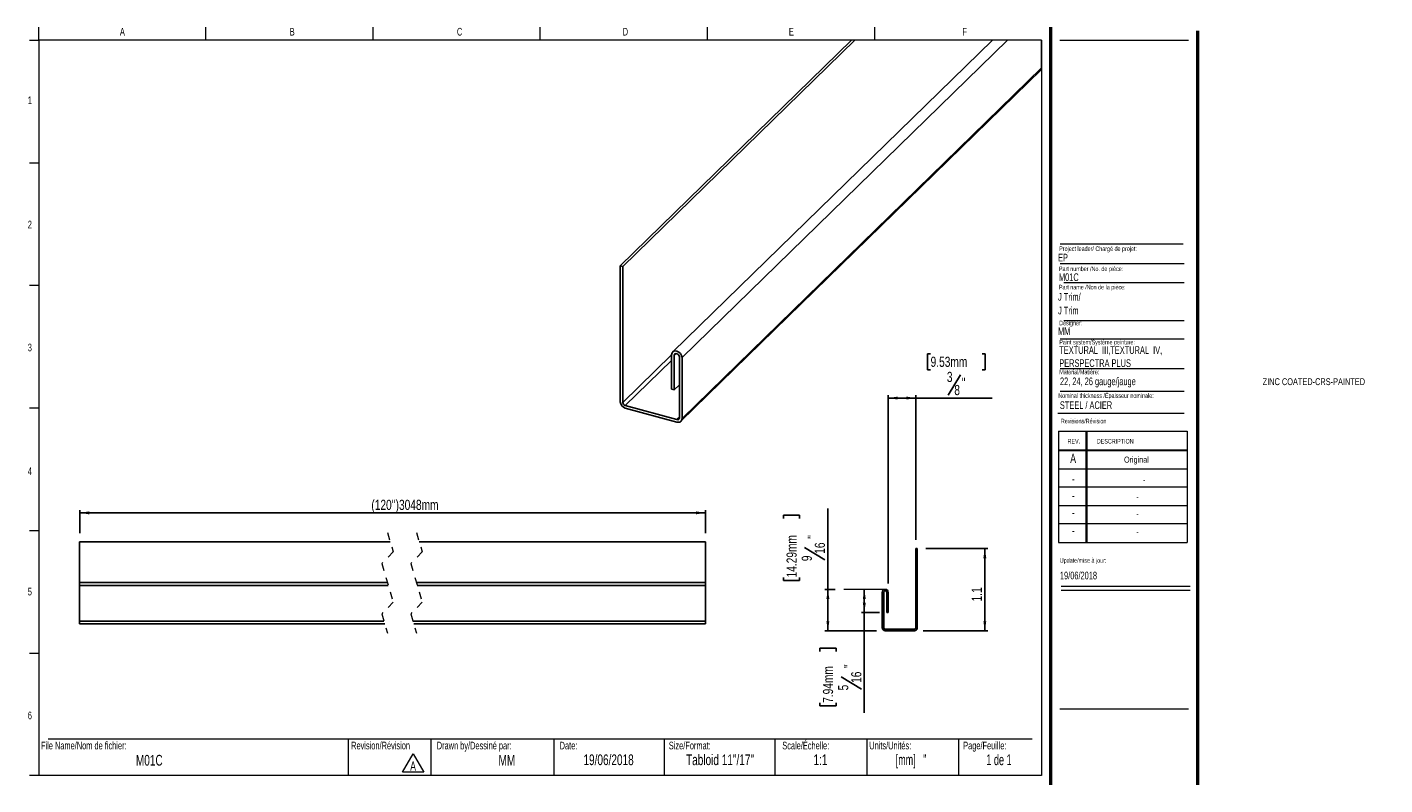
# Model space of a CAD drawing. Header units: inches. Extents: x 0.5 to 18.9, y 0.4 to 10.7.
import ezdxf

# ---------------------------------------------------------------- set-up
doc = ezdxf.new("R2010")
doc.units = ezdxf.units.IN
doc.header["$MEASUREMENT"] = 0
doc.linetypes.add('HIDDEN', pattern=[0.075, 0.05, -0.025])
doc.layers.add('FORMAT', color=7, linetype='Continuous')
doc.styles.add('SLDTEXTSTYLE0', font='TXT', dxfattribs={"width": 0.7})
doc.styles.add('SLDTEXTSTYLE1', font='TXT', dxfattribs={"width": 0.633333})
doc.styles.add('SLDTEXTSTYLE2', font='TXT', dxfattribs={"width": 0.625})
doc.styles.add('SLDTEXTSTYLE3', font='TXT', dxfattribs={"width": 0.75})
doc.dimstyles.new('SLDDIMSTYLE0', dxfattribs={"dimtxt": 0.137795, "dimasz": 0.13, "dimexe": 0, "dimexo": 0.0625, "dimgap": 0.034449, "dimtad": 1, "dimdec": 6, "dimrnd": 1e-09, "dimzin": 12, "dimdsep": 46, "dimlunit": 5, "dimtxsty": 'SLDTEXTSTYLE3', "dimsah": 1, "dimcen": 0.09, "dimadec": 0, "dimazin": 3, "dimtfac": 1, "dimtdec": 1, "dimtofl": 0, "dimtmove": 0, "dimatfit": 3, "dimfxl": 1, "dimfrac": 2, "dimtolj": 1, "dimtzin": 12, "dimarcsym": 0})
doc.dimstyles.new('SLDDIMSTYLE1', dxfattribs={"dimtxt": 0.137795, "dimasz": 0.13, "dimexe": 0, "dimexo": 0.0625, "dimgap": 0.034449, "dimtad": 1, "dimdec": 1, "dimrnd": 1e-09, "dimzin": 12, "dimdsep": 46, "dimlunit": 5, "dimtxsty": 'SLDTEXTSTYLE3', "dimsah": 1, "dimcen": 0.09, "dimadec": 0, "dimazin": 3, "dimtfac": 1, "dimtdec": 1, "dimtofl": 0, "dimtmove": 0, "dimatfit": 3, "dimfxl": 1, "dimfrac": 2, "dimtolj": 1, "dimtzin": 12, "dimarcsym": 0})
doc.dimstyles.new('SLDDIMSTYLE2', dxfattribs={"dimtxt": 0.137795, "dimasz": 0.13, "dimexe": 0, "dimexo": 0.0625, "dimgap": 0.034449, "dimtad": 1, "dimdec": 1, "dimrnd": 1e-09, "dimzin": 12, "dimdsep": 46, "dimlunit": 5, "dimtxsty": 'SLDTEXTSTYLE3', "dimsah": 1, "dimcen": 0.09, "dimadec": 0, "dimazin": 3, "dimtfac": 1, "dimtdec": 1, "dimtofl": 0, "dimtmove": 0, "dimatfit": 3, "dimfxl": 1, "dimfrac": 2, "dimtolj": 1, "dimtzin": 12, "dimarcsym": 0})

# ---------------------------------------------------------------- blocks, each defined once
blk = doc.blocks.new('SW_NOTE_0')
at = {"color": 0, "linetype": 'Continuous', "lineweight": 0}
for p, q in [((-0.096, 0.015), (0.049, 0.266)), ((0.049, 0.266), (0.194, 0.015)), ((0.194, 0.015), (-0.096, 0.015))]:
    blk.add_line(p, q, dxfattribs=at)
at = {"color": 0, "linetype": 'Continuous', "lineweight": 0, "insert": (0.049, 0.161), "char_height": 0.125, "attachment_point": 2, "style": 'SLDTEXTSTYLE0'}
blk.add_mtext('A', dxfattribs=at)
blk = doc.blocks.new('SW_NOTE_1')
at = {"layer": 'FORMAT', "color": 0, "char_height": 0.10417, "attachment_point": 1, "style": 'SLDTEXTSTYLE0'}
for s, insert in [('TEXTURAL  III,TEXTURAL  IV,', (0, 0.134)), ('PERSPECTRA PLUS', (0, -0.044))]:
    blk.add_mtext(s, dxfattribs=dict(at, insert=insert))
blk = doc.blocks.new('_D')
at = {"layer": 'FORMAT'}
for p, q in [((11.349, 3.049), (11.349, 4.15)), ((10.746, 4.015), (10.746, 4.057)), ((10.746, 4.057), (10.964, 4.057)), ((10.964, 4.057), (10.964, 4.015)), ((11.033, 3.617), (11.308, 3.452)), ((10.746, 3.212), (10.746, 3.17)), ((10.746, 3.17), (10.964, 3.17)), ((10.964, 3.17), (10.964, 3.212)), ((11.448, 3.049), (11.309, 3.049)), ((11.349, 3.049), (11.349, 2.487)), ((12.01, 2.487), (11.309, 2.487))]:
    blk.add_line(p, q, dxfattribs=at)
for points in [[(11.349, 3.049), (11.329, 2.919), (11.369, 2.919)], [(11.349, 2.487), (11.369, 2.617), (11.329, 2.617)]]:
    blk.add_solid(points, dxfattribs=at)
at = {"layer": 'FORMAT', "attachment_point": 1, "rotation": 90, "style": 'SLDTEXTSTYLE3'}
for s, insert, char_height in [('14.29mm', (10.787, 3.212), 0.1378), ('"', (11.073, 3.738), 0.138), ('16', (11.171, 3.534), 0.1378), ('9', (10.993, 3.433), 0.138)]:
    blk.add_mtext(s, dxfattribs=dict(at, insert=insert, char_height=char_height))
blk = doc.blocks.new('_D_1')
at = {"layer": 'FORMAT'}
for p, q in [((11.844, 2.737), (11.844, 3.049)), ((12.051, 2.737), (11.805, 2.737)), ((11.844, 2.737), (11.844, 1.372)), ((11.241, 2.207), (11.241, 2.249)), ((11.241, 2.249), (11.46, 2.249)), ((11.46, 2.249), (11.46, 2.207)), ((11.528, 1.86), (11.804, 1.695)), ((11.241, 1.507), (11.241, 1.465)), ((11.46, 1.465), (11.46, 1.507)), ((11.241, 1.465), (11.46, 1.465))]:
    blk.add_line(p, q, dxfattribs=at)
for points in [[(11.844, 3.049), (11.824, 2.919), (11.864, 2.919)], [(11.844, 2.737), (11.864, 2.867), (11.824, 2.867)]]:
    blk.add_solid(points, dxfattribs=at)
at = {"layer": 'FORMAT', "attachment_point": 1, "rotation": 90, "style": 'SLDTEXTSTYLE3'}
for s, insert, char_height in [('7.94mm', (11.282, 1.507), 0.1378), ('"', (11.569, 1.981), 0.138), ('16', (11.666, 1.778), 0.1378), ('5', (11.488, 1.676), 0.138)]:
    blk.add_mtext(s, dxfattribs=dict(at, insert=insert, char_height=char_height))
blk = doc.blocks.new('_D_2')
at = {"layer": 'FORMAT'}
for p, q in [((12.682, 3.604), (13.521, 3.604)), ((13.482, 3.604), (13.482, 2.487)), ((12.643, 2.487), (13.521, 2.487))]:
    blk.add_line(p, q, dxfattribs=at)
for points in [[(13.482, 3.604), (13.462, 3.474), (13.502, 3.474)], [(13.482, 2.487), (13.502, 2.617), (13.462, 2.617)]]:
    blk.add_solid(points, dxfattribs=at)
at = {"layer": 'FORMAT', "insert": (13.304, 2.886), "char_height": 0.1378, "attachment_point": 1, "rotation": 90, "style": 'SLDTEXTSTYLE3'}
blk.add_mtext('1.1', dxfattribs=at)
blk = doc.blocks.new('_D_3')
at = {"layer": 'FORMAT'}
for p, q in [((12.745, 6.254), (12.703, 6.254)), ((12.703, 6.254), (12.703, 6.036)), ((13.446, 6.254), (13.488, 6.254)), ((13.488, 6.254), (13.488, 6.036)), ((12.703, 6.036), (12.745, 6.036)), ((13.15, 5.967), (12.985, 5.692)), ((13.488, 6.036), (13.446, 6.036)), ((12.169, 3.128), (12.169, 5.691)), ((12.544, 5.651), (12.169, 5.651)), ((12.544, 3.722), (12.544, 5.691)), ((12.544, 5.651), (13.581, 5.651))]:
    blk.add_line(p, q, dxfattribs=at)
for points in [[(12.169, 5.651), (12.299, 5.631), (12.299, 5.671)], [(12.544, 5.651), (12.414, 5.671), (12.414, 5.631)]]:
    blk.add_solid(points, dxfattribs=at)
at = {"layer": 'FORMAT', "attachment_point": 1, "style": 'SLDTEXTSTYLE3'}
for s, insert, char_height in [('9.53mm', (12.745, 6.213), 0.1378), ('3', (12.966, 6.007), 0.138), ('"', (13.169, 5.926), 0.138), ('8', (13.067, 5.829), 0.138)]:
    blk.add_mtext(s, dxfattribs=dict(at, insert=insert, char_height=char_height))
blk = doc.blocks.new('_D_4')
at = {"layer": 'FORMAT'}
for p, q in [((1.181, 3.814), (1.181, 4.129)), ((1.181, 4.09), (9.687, 4.09)), ((9.687, 3.814), (9.687, 4.129))]:
    blk.add_line(p, q, dxfattribs=at)
for points in [[(1.181, 4.09), (1.311, 4.07), (1.311, 4.11)], [(9.687, 4.09), (9.557, 4.11), (9.557, 4.07)]]:
    blk.add_solid(points, dxfattribs=at)
at = {"layer": 'FORMAT', "insert": (5.145, 4.268), "char_height": 0.1378, "attachment_point": 1, "style": 'SLDTEXTSTYLE3'}
blk.add_mtext("(120'')3048mm", dxfattribs=at)

msp = doc.modelspace()

# ---------------------------------------------------------------- linework, layer by layer
at = {"color": 7, "linetype": 'Continuous', "lineweight": 18}
for p, q in [((0.6262516, 10.5170732), (0.6262516, 10.6939449)), ((2.8970849, 10.5170732), (2.8970849, 10.6939449)), ((5.1679183, 10.5170732), (5.1679183, 10.6939449)), ((7.4387516, 10.5170732), (7.4387516, 10.6939449)), ((9.7095849, 10.6939449), (9.7095849, 10.5170732)), ((11.9804183, 10.6939449), (11.9804183, 10.5170732)), ((0.5012516, 10.5170732), (0.6262516, 10.5170732)), ((14.2512516, 10.5170732), (0.6262516, 10.5170732)), ((0.6262516, 10.5170732), (0.6262516, 0.5170732)), ((14.2512516, 10.5170732), (14.2512516, 0.5170732)), ((14.5012516, 10.5170732), (16.2512516, 10.5170732)), ((0.5012516, 8.8504065), (0.6262516, 8.8504065)), ((14.5052809, 7.4796461), (16.192868, 7.4796461)), ((14.5578273, 7.2228331), (16.192868, 7.2228331)), ((0.5012516, 7.1837398), (0.6262516, 7.1837398)), ((14.5578273, 6.7072972), (16.192868, 6.7072972)), ((14.5052809, 6.4574028), (16.192868, 6.4574028)), ((14.5052809, 6.0531641), (16.192868, 6.0531641)), ((14.5052809, 5.7453132), (16.192868, 5.7453132)), ((0.5012516, 5.5170732), (0.6262516, 5.5170732)), ((14.4754278, 5.446808), (16.192868, 5.446808)), ((14.4811999, 5.1987495), (16.2311999, 5.1987495)), ((14.4811999, 5.1987495), (14.4811999, 3.6887495)), ((14.8561999, 5.1987495), (14.8561999, 3.6887495)), ((14.8661999, 5.1987495), (14.8661999, 3.6887495)), ((16.2311999, 5.1987495), (16.2311999, 3.6887495)), ((14.4811999, 4.9487495), (16.2311999, 4.9487495)), ((14.4811999, 4.9387495), (16.2311999, 4.9387495)), ((14.4811999, 4.6887495), (16.2311999, 4.6887495)), ((16.2311999, 4.4387495), (14.4811999, 4.4387495)), ((14.4811999, 4.1887495), (16.2311999, 4.1887495)), ((16.2311999, 3.9387495), (14.4811999, 3.9387495)), ((0.5012516, 3.8504065), (0.6262516, 3.8504065)), ((14.4811999, 3.6887495), (16.2311999, 3.6887495)), ((14.5215385, 3.094666), (16.2715385, 3.094666)), ((14.5215385, 3.0386495), (16.2715385, 3.0386495)), ((0.5012516, 2.1837398), (0.6262516, 2.1837398)), ((0.7512516, 1.0170732), (14.1262516, 1.0170732)), ((4.8316802, 1.0170732), (4.8316802, 0.5170732)), ((5.9539324, 1.0170732), (5.9539324, 0.5170732)), ((7.6262516, 1.0170732), (7.6262516, 0.5170732)), ((9.1262516, 1.0170732), (9.1262516, 0.5170732)), ((10.6262516, 1.0170732), (10.6262516, 0.5170732)), ((11.8762516, 1.0170732), (11.8762516, 0.5170732)), ((13.1262516, 1.0170732), (13.1262516, 0.5170732)), ((0.6262516, 0.5170732), (0.5012516, 0.5170732)), ((14.2512516, 0.5170732), (0.6262516, 0.5170732))]:
    msp.add_line(p, q, dxfattribs=at)
at = {"color": 7, "linetype": 'Continuous', "lineweight": 50}
for p, q in [((14.3762516, 10.6939449), (14.3762516, 0.3920732)), ((16.3762516, 0.3920732), (16.3762516, 10.6420732))]:
    msp.add_line(p, q, dxfattribs=at)
at = {"color": 7, "linetype": 'Continuous', "lineweight": 25}
for p, q in [((8.5267814, 7.4484687), (11.6707458, 10.5170731)), ((8.562157, 7.4388522), (11.7159726, 10.5170731)), ((13.5841112, 10.5170731), (9.2403476, 6.2774275)), ((9.3669793, 6.2009482), (13.7890995, 10.5170731)), ((9.3523386, 5.3352799), (14.2512514, 10.1167692)), ((9.3669793, 5.3727018), (14.2512514, 10.1399024)), ((8.5267814, 7.4484687), (8.5267814, 5.6010486)), ((8.5267814, 7.4484687), (8.562157, 7.4388522)), ((8.562157, 7.4388522), (8.562157, 5.5914344)), ((9.2254723, 6.2394073), (9.2254723, 5.77225)), ((9.2608478, 6.2297931), (9.2608478, 5.7626358)), ((9.3316014, 5.3823159), (9.3316014, 6.2105624)), ((9.3669793, 5.3727018), (9.3669793, 6.2009482)), ((9.2608478, 5.7626358), (9.2254723, 5.77225)), ((9.2608478, 5.7626358), (9.3316014, 5.8316927)), ((8.5964203, 5.5489156), (9.2973404, 5.3584225)), ((8.5964203, 5.5146289), (9.2973404, 5.3241357)), ((1.1805559, 3.6962471), (5.4018718, 3.6962471)), ((1.1805559, 3.6962471), (1.1805559, 3.1417471)), ((5.7955706, 3.6962471), (9.686536, 3.6962471)), ((9.686536, 3.6962471), (9.686536, 3.1417471)), ((12.564034, 3.6039971), (12.544034, 3.6039971)), ((12.544034, 3.6039971), (12.544034, 2.5263672)), ((12.564034, 3.6039971), (12.564034, 2.5263672)), ((5.3632508, 3.1417471), (1.1805559, 3.1417471)), ((1.1805559, 3.1017471), (1.1805559, 3.1417471)), ((9.686536, 3.1417471), (5.756952, 3.1417471)), ((9.686536, 3.1017471), (9.686536, 3.1417471)), ((1.1805559, 2.6186172), (1.1805559, 3.1017471)), ((1.1805559, 3.1017471), (5.3752257, 3.1017471)), ((5.7689269, 3.1017471), (9.686536, 3.1017471)), ((9.686536, 2.6186172), (9.686536, 3.1017471)), ((12.089034, 2.5263672), (12.089034, 3.0094971)), ((12.109034, 2.5263672), (12.109034, 3.0094971)), ((12.149034, 3.0094971), (12.149034, 2.7369971)), ((12.169034, 3.0094971), (12.169034, 2.7369971)), ((1.1805559, 2.5792471), (1.1805559, 2.6186172)), ((1.1805559, 2.6186172), (5.3152386, 2.6186172)), ((5.7089397, 2.6186172), (9.686536, 2.6186172)), ((9.686536, 2.5792471), (9.686536, 2.6186172)), ((12.149034, 2.7369971), (12.169034, 2.7369971)), ((1.1805559, 2.5792471), (5.3270258, 2.5792471)), ((5.7207269, 2.5792471), (9.686536, 2.5792471)), ((12.5246639, 2.5069971), (12.1284041, 2.5069971)), ((12.5246639, 2.4869971), (12.1284041, 2.4869971))]:
    msp.add_line(p, q, dxfattribs=at)
at = {"color": 8, "linetype": 'Continuous', "lineweight": 25}
for p, q in [((8.562157, 5.5914344), (9.2254723, 6.2388488)), ((8.5964203, 5.5489156), (9.2254723, 6.1628904)), ((9.2608478, 6.2297931), (9.2874705, 6.2557774)), ((9.2973404, 5.3584225), (9.3316014, 5.3918621))]:
    msp.add_line(p, q, dxfattribs=at)
at = {"color": 7, "linetype": 'HIDDEN', "lineweight": 18}
for p, q in [((5.3644482, 3.8212471), (5.4431884, 3.5582372)), ((5.758149, 3.8212471), (5.8368892, 3.5582372)), ((5.4431884, 3.5582372), (5.2857081, 3.4007569)), ((5.8368892, 3.5582372), (5.6794089, 3.4007569)), ((5.2857081, 3.4007569), (5.4431884, 2.8747372)), ((5.6794089, 3.4007569), (5.8368892, 2.8747372)), ((5.4431884, 2.8747372), (5.2857081, 2.7172569)), ((5.8368892, 2.8747372), (5.6794089, 2.7172569)), ((5.2857081, 2.7172569), (5.3644482, 2.4542471)), ((5.6794089, 2.7172569), (5.758149, 2.4542471))]:
    msp.add_line(p, q, dxfattribs=at)
at = {"color": 7, "linetype": 'Continuous', "lineweight": 18, "flags": 128}
msp.add_lwpolyline([(14.2512514, 10.1167692), (14.2512514, 10.1399024), (14.2512514, 10.5170731), (13.7890995, 10.5170731), (13.5841112, 10.5170731), (11.7159726, 10.5170731), (11.6707458, 10.5170731)], dxfattribs=at)
at = {"color": 7, "linetype": 'Continuous', "lineweight": 25, "flags": 128}
for points in [[(9.3669793, 6.2009482), (9.3615938, 6.228655), (9.3462561, 6.2550687), (9.3233013, 6.2761721), (9.2962258, 6.2887501), (9.2691479, 6.2908902), (9.2461954, 6.2822639), (9.2308578, 6.2641854), (9.2254723, 6.2394073)], [(9.3316014, 6.2105624), (9.3289098, 6.2244169), (9.321241, 6.2376238), (9.3097635, 6.2481743), (9.2962258, 6.2544633), (9.282688, 6.2555334), (9.2712106, 6.2512202), (9.2635418, 6.242181), (9.2608478, 6.2297931)]]:
    msp.add_lwpolyline(points, dxfattribs=at)
at = {"color": 7, "linetype": 'Continuous', "lineweight": 25}
for centre, radius, start, end in [((8.6222486, 5.6067099), 0.0956348, 183.39376926, 254.33148073), ((8.6091323, 5.5942241), 0.047058, 183.39866862, 254.3277874), ((9.3064238, 5.381908), 0.0251809, 248.85544771, 0.9281787), ((9.315799, 5.3718785), 0.0511869, 248.86221049, 0.92151699), ((12.129034, 3.0094971), 0.04, 0, 180), ((12.129034, 3.0094971), 0.02, 0, 180), ((12.1284041, 2.5263672), 0.0393701, 180, 270), ((12.1284041, 2.5263672), 0.0193701, 180, 270), ((12.5246639, 2.5263672), 0.0393701, 270, 0), ((12.5246639, 2.5263672), 0.0193701, 270, 0)]:
    msp.add_arc(centre, radius, start, end, dxfattribs=at)
at = {"layer": 'FORMAT', "color": 250, "lineweight": 18, "true_color": 0x454545}
msp.add_line((14.5052809, 7.7477891), (16.1756542, 7.7477891), dxfattribs=at)
at = {"layer": 'FORMAT', "lineweight": 18}
for p, q in [((12.129034, 3.0494971), (11.5659366, 3.0494971)), ((14.5012516, 1.4265536), (16.2512516, 1.4265536))]:
    msp.add_line(p, q, dxfattribs=at)

# ---------------------------------------------------------------- block references
at = {"color": 7, "linetype": 'Continuous', "lineweight": 0}
msp.add_blockref('SW_NOTE_0', (5.6629239, 0.5500403), dxfattribs=at)
at = {"layer": 'FORMAT'}
msp.add_blockref('SW_NOTE_1', (14.4936793, 6.2219515), dxfattribs=at)

# ---------------------------------------------------------------- texts
at = {"color": 7, "linetype": 'Continuous', "lineweight": 0}
for s, insert, char_height, attachment_point, style in [('A', (1.7614258, 10.6839024), 0.1041667, 2, 'SLDTEXTSTYLE0'), ('B', (4.0695891, 10.6839024), 0.1041667, 2, 'SLDTEXTSTYLE0'), ('C', (6.3441318, 10.6839024), 0.1041667, 2, 'SLDTEXTSTYLE0'), ('D', (8.5974733, 10.6839024), 0.1041667, 2, 'SLDTEXTSTYLE0'), ('E', (10.8526565, 10.6839024), 0.1041667, 2, 'SLDTEXTSTYLE0'), ('F', (13.2074254, 10.6839024), 0.1041667, 2, 'SLDTEXTSTYLE0'), ('1', (0.5037246, 9.7518248), 0.1041667, 2, 'SLDTEXTSTYLE0'), ('2', (0.5037246, 8.0618626), 0.1041667, 2, 'SLDTEXTSTYLE0'), ('EP', (14.4770103, 7.6126145), 0.10416667, 1, 'SLDTEXTSTYLE0'), ('Project leader/ Chargé de projet:', (14.4927736, 7.7128037), 0.0625, 1, 'SLDTEXTSTYLE0'), ('Part number /No. de pièce:', (14.4892638, 7.4395042), 0.0625, 1, 'SLDTEXTSTYLE0'), ('M01C', (14.4892638, 7.3462932), 0.10416667, 1, 'SLDTEXTSTYLE0'), ('Designer:', (14.4927736, 6.7027068), 0.0625, 1, 'SLDTEXTSTYLE0'), ('MM', (14.4770103, 6.6115619), 0.10416667, 1, 'SLDTEXTSTYLE0'), ('3', (0.5037246, 6.3910002), 0.1041667, 2, 'SLDTEXTSTYLE0'), ('Paint system/Système peinture:', (14.4936793, 6.4423393), 0.0625, 1, 'SLDTEXTSTYLE0'), ('ZINC COATED-CRS-PAINTED', (17.2579034, 5.920721), 0.09375, 1, 'SLDTEXTSTYLE0'), ('Nominal thickness /Épaisseur nominale:', (14.4802784, 5.7152135), 0.0625, 1, 'SLDTEXTSTYLE0'), ('STEEL / ACIER', (14.5019361, 5.6065758), 0.104166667, 1, 'SLDTEXTSTYLE0'), ('Revisions/Révision', (14.5156012, 5.3694188), 0.0625, 1, 'SLDTEXTSTYLE0'), ('REV.', (14.6062312, 5.0951297), 0.0625, 1, 'SLDTEXTSTYLE0'), ('DESCRIPTION', (15.0041424, 5.0951297), 0.0625, 1, 'SLDTEXTSTYLE0'), ('A', (14.6820414, 4.8942809), 0.125, 2, 'SLDTEXTSTYLE0'), ('Original', (15.5419694, 4.8554617), 0.08333333, 2, 'SLDTEXTSTYLE0'), ('4', (0.5037246, 4.7085424), 0.1041667, 2, 'SLDTEXTSTYLE0'), ('-', (14.6833579, 4.6174037), 0.125, 2, 'SLDTEXTSTYLE0'), ('-', (15.6471739, 4.5785845), 0.0833333, 2, 'SLDTEXTSTYLE0'), ('-', (14.6833579, 4.3881653), 0.125, 2, 'SLDTEXTSTYLE0'), ('-', (15.5556728, 4.3493461), 0.0833333, 2, 'SLDTEXTSTYLE0'), ('-', (14.6833579, 4.1569001), 0.125, 2, 'SLDTEXTSTYLE0'), ('-', (15.5556728, 4.118081), 0.0833333, 2, 'SLDTEXTSTYLE0'), ('-', (14.6833579, 3.9142956), 0.125, 2, 'SLDTEXTSTYLE0'), ('-', (15.5556728, 3.8754764), 0.0833333, 2, 'SLDTEXTSTYLE0'), ('Update/mise à jour:', (14.5009021, 3.4746831), 0.0625, 1, 'SLDTEXTSTYLE0'), ('19/06/2018', (14.5029298, 3.2903145), 0.10416667, 1, 'SLDTEXTSTYLE0'), ('5', (0.5037246, 3.0715769), 0.1041667, 2, 'SLDTEXTSTYLE0'), ('6', (0.5037246, 1.3878409), 0.1041667, 2, 'SLDTEXTSTYLE0'), ('File Name/Nom de fichier:', (0.6549319, 0.9786785), 0.104166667, 1, 'SLDTEXTSTYLE0'), ('Revision/Révision', (4.8700984, 0.9786785), 0.104166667, 1, 'SLDTEXTSTYLE0'), ('Drawn by/Dessiné par:', (6.0332993, 0.9786785), 0.104166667, 1, 'SLDTEXTSTYLE0'), ('Date:', (7.7035091, 0.9786785), 0.10416667, 1, 'SLDTEXTSTYLE0'), ('Size/Format:', (9.1875093, 0.9786785), 0.104166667, 1, 'SLDTEXTSTYLE0'), ('Scale/Échelle:', (10.7293877, 0.9786785), 0.104166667, 1, 'SLDTEXTSTYLE0'), ('Units/Unités:', (11.9111167, 0.9786785), 0.104166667, 1, 'SLDTEXTSTYLE0'), ('Page/Feuille:', (13.1879976, 0.9786785), 0.104166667, 1, 'SLDTEXTSTYLE0'), ('M01C', (2.1268626, 0.7993968), 0.14583333, 2, 'SLDTEXTSTYLE0'), ('MM', (6.9863934, 0.7993968), 0.14583333, 2, 'SLDTEXTSTYLE0'), ('19/06/2018', (8.3687858, 0.805962), 0.14583333, 2, 'SLDTEXTSTYLE0'), ('Tabloid 11"/17"', (9.8831067, 0.805962), 0.145833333, 2, 'SLDTEXTSTYLE0'), ('1:1', (11.2474421, 0.805962), 0.14583333, 2, 'SLDTEXTSTYLE0'), ('[mm]   "', (12.4789981, 0.805962), 0.14583333, 2, 'SLDTEXTSTYLE2'), ('1 de 1', (13.6742198, 0.805962), 0.14583333, 2, 'SLDTEXTSTYLE1')]:
    msp.add_mtext(s, dxfattribs=dict(at, insert=insert, char_height=char_height, attachment_point=attachment_point, style=style))
at = {"layer": 'FORMAT', "attachment_point": 1, "style": 'SLDTEXTSTYLE0'}
for s, insert, char_height in [('Part name /Non de la pièce:', (14.4892638, 7.1904184), 0.0625), ('J Trim/', (14.4770103, 7.0784856), 0.10416667), ('J Trim', (14.4770103, 6.8922265), 0.10416667), ('Material/Matière:', (14.4936793, 6.0368173), 0.0625), ('22, 24, 26 gauge/jauge', (14.503118, 5.9304258), 0.104166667)]:
    msp.add_mtext(s, dxfattribs=dict(at, insert=insert, char_height=char_height))

# ---------------------------------------------------------------- dimensions: what is measured, and where the dimension line sits
at = {"layer": 'FORMAT'}
dim = msp.add_linear_dim(base=(12.169034, 5.6512412), p1=(12.544034, 3.6039971), p2=(12.169034, 3.0094971), dimstyle='SLDDIMSTYLE0', dxfattribs=at)
dim.commit()
dim.dimension.update_dxf_attribs({"geometry": '_D_3', "text_midpoint": (13.0958223, 5.6512412), "dimtype": 160})
dim = msp.add_linear_dim(base=(9.686536, 4.0899479), p1=(1.1805559, 3.6962471), p2=(9.686536, 3.6962471), angle=0, text="(120'')3048mm", dimstyle='SLDDIMSTYLE2', dxfattribs=at)
dim.commit()
dim.dimension.update_dxf_attribs({"geometry": '_D_4', "text_midpoint": (5.777982, 4.0899479), "dimtype": 160})
for base, p1, p2, dimstyle, picture, middle in [((11.3486956, 2.4869971), (11.5659366, 3.0494971), (12.1284041, 2.4869971), 'SLDDIMSTYLE0', '_D', (11.3486956, 3.6137501)), ((13.4817412, 2.4869971), (12.564034, 3.6039971), (12.5246639, 2.4869971), 'SLDDIMSTYLE1', '_D_2', (13.4817412, 3.0131912)), ((11.8440291, 3.0494971), (12.169034, 2.7369971), (11.5659366, 3.0494971), 'SLDDIMSTYLE0', '_D_1', (11.8440291, 1.8570758))]:
    dim = msp.add_linear_dim(base=base, p1=p1, p2=p2, angle=90, dimstyle=dimstyle, dxfattribs=at)
    dim.commit()
    dim.dimension.update_dxf_attribs({"geometry": picture, "text_midpoint": middle, "dimtype": 160})

doc.saveas('drawing.dxf')
